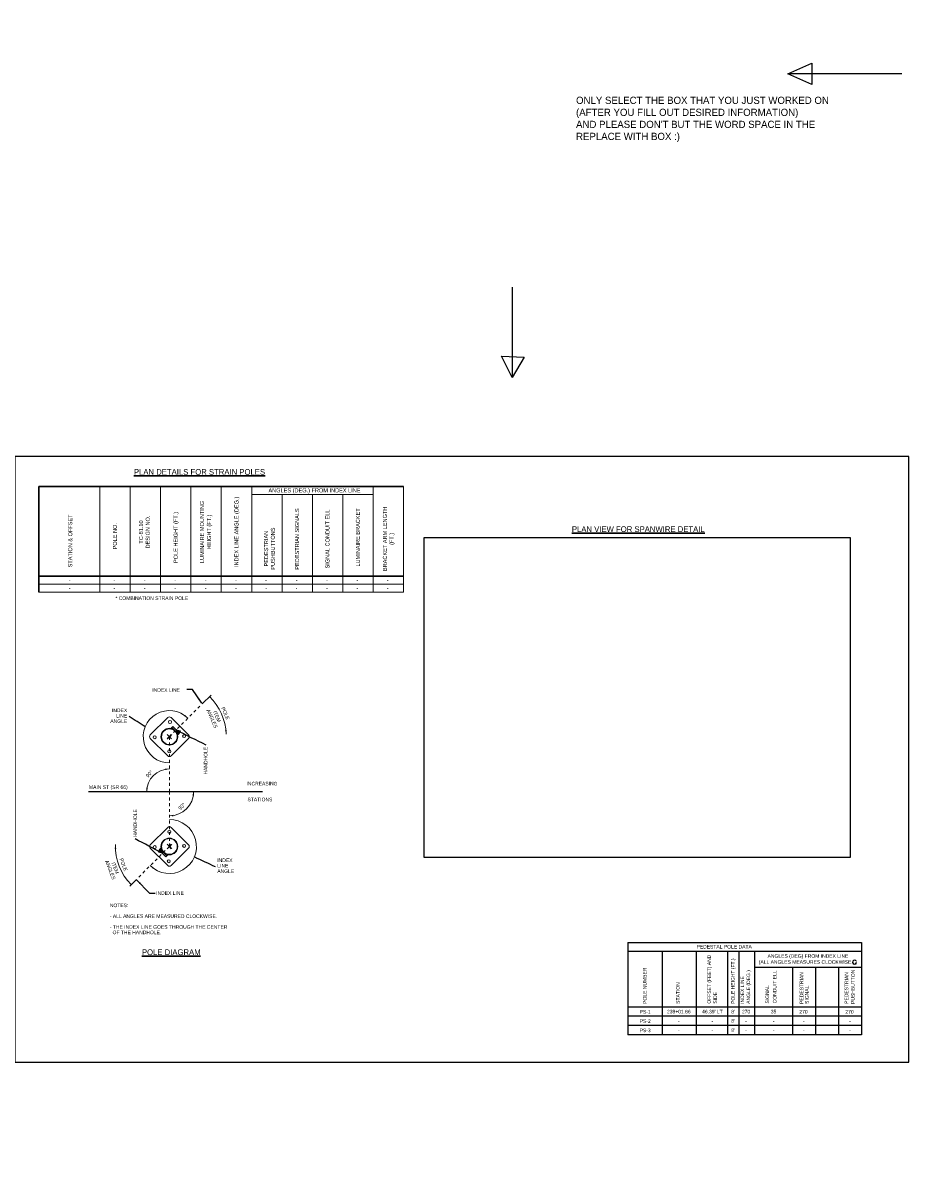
# Model space of a CAD drawing. Header units: feet. Extents: x -492 to 1495683, y -198 to 337262.
# Tile 20 of 38: x 63 to 95, y -116 to -76. Entities that reach past the tile are written whole.
import ezdxf
from ezdxf.enums import TextEntityAlignment as Align

# ---------------------------------------------------------------- set-up
doc = ezdxf.new("R2010")
doc.units = ezdxf.units.FT
doc.header["$MEASUREMENT"] = 0
doc.linetypes.add('DGN Style 4', pattern=[0.027369, 0.013684, -0.006842, 0, -0.006842])
for name, color, linetype in [('BORDER', 7, 'Continuous'), ('SH_Data', 7, 'Continuous'), ('SH_Text', 9, 'Continuous'), ('ST_Text', 9, 'Continuous'), ('TEXT', 7, 'Continuous'), ('TEXT-DED', 10, 'Continuous')]:
    doc.layers.add(name, color=color, linetype=linetype)
for name, color, linetype, plot in [('COLUMNS', 6, 'Continuous', False), ('SURVEY NOTES', 10, 'Continuous', False), ('VIEWPORT', 232, 'Continuous', False)]:
    doc.layers.add(name, color=color, linetype=linetype, plot=plot)
doc.styles.add('Slanted Normal (0.14) Font 31', font='ISO_FONTRIGHT.shx', dxfattribs={"height": 0.14})
doc.styles.add('Slanted-Normal', font='font31.shx', dxfattribs={"height": 0.14})
doc.styles.add('Slanted-Normal LS 0.50', font='ISO_FONTRIGHT.shx', dxfattribs={"height": 0.14})
doc.styles.get("Standard").update_dxf_attribs({"font": 'font31.shx'})
doc.styles.add('Style-ISO_FONTRIGHT', font='ISO_FONTRIGHT.shx')
doc.dimstyles.new('COEC', dxfattribs={"dimscale": 13.9, "dimtxt": 0.18, "dimasz": 0.18, "dimexe": 0.18, "dimexo": 0.0625, "dimgap": 0.09, "dimtad": 1, "dimzin": 0, "dimdsep": 46, "dimtxsty": 'Standard', "dimcen": 0.09, "dimclrd": 256, "dimclre": 256, "dimclrt": 256, "dimaunit": 1, "dimadec": 4, "dimazin": 0, "dimtfac": 1, "dimtofl": 0, "dimtmove": 0, "dimatfit": 3, "dimfxl": 1, "dimtolj": 1, "dimtzin": 0, "dimlwd": -1, "dimlwe": -1, "dimarcsym": 0})
doc.dimstyles.new('Dec-0  Slanted', dxfattribs={"dimtxt": 0.14, "dimasz": 0.14, "dimexe": 0.07, "dimexo": 0.07, "dimgap": 0.07, "dimtad": 1, "dimdec": 0, "dimzin": 3, "dimdsep": 46, "dimtxsty": 'Slanted-Normal', "dimblk": 'Dim1', "dimcen": 0, "dimclrd": 95, "dimclre": 95, "dimclrt": 7, "dimaunit": 1, "dimadec": 5, "dimazin": 3, "dimtfac": 1, "dimtdec": 0, "dimtmove": 1, "dimatfit": 0, "dimldrblk": 'Dim1', "dimfxl": 1, "dimtolj": 1, "dimtzin": 0, "dimlwd": -1, "dimlwe": -1, "dimarcsym": 0})
doc.dimstyles.get("Standard").update_dxf_attribs({"dimtxt": 0.18, "dimasz": 0.18, "dimexe": 0.18, "dimexo": 0.0625, "dimgap": 0.09, "dimtad": 0, "dimtih": 1, "dimtoh": 1, "dimdec": 4, "dimzin": 0, "dimdsep": 46, "dimtxsty": 'Standard', "dimcen": 0.09, "dimadec": 0, "dimazin": 0, "dimtfac": 1, "dimtdec": 4, "dimtofl": 0, "dimtmove": 0, "dimatfit": 3, "dimfxl": 1, "dimtolj": 1, "dimtzin": 0, "dimarcsym": 0})

# ---------------------------------------------------------------- blocks, each defined once
blk = doc.blocks.new('*D1099')
at = {"layer": 'Defpoints', "color": 0, "transparency": 16777216}
for p in [(87.614, -118.712), (88.795, -118.712), (90.277, -118.712), (88.476, -119.263), (88.795, -121.588)]:
    blk.add_point(p, dxfattribs=at)
at = {"layer": 'TEXT-DED', "color": 0, "lineweight": -2, "transparency": 16777216}
blk.add_arc((88.795, -118.712), 0.636, 191.2725, 258.7275, dxfattribs=at)
at = {"layer": 'TEXT-DED', "color": 0, "transparency": 16777216}
for points in [[(88.15, -118.839), (88.191, -118.834), (88.158, -118.712)], [(88.672, -119.315), (88.668, -119.357), (88.795, -119.348)]]:
    blk.add_solid(points, dxfattribs=at)
blk = doc.blocks.new('*U1401')
at = {"layer": 'SH_Text', "color": 9, "linetype": 'Continuous', "lineweight": 0}
blk.add_arc((1.61, 0.629), 1.87, 178.0146, 225.0022, dxfattribs=at)
at = {"layer": 'SH_Text', "color": 4, "linetype": 'Continuous', "lineweight": 0, "extrusion": (0, 0, -1)}
blk.add_solid([(0.287, 0.554), (0.26, 0.694), (0.231, 0.554)], dxfattribs=at)
blk = doc.blocks.new('*U1400')
at = {"layer": 'SH_Text', "color": 9, "linetype": 'Continuous', "lineweight": 0}
blk.add_line((0.379, -0.486), (0.146, -0.718), dxfattribs=at)
at = {"layer": 'SH_Text', "color": 4, "linetype": 'Continuous', "lineweight": 0}
blk.add_blockref('*U1401', (-0.092, 0.025), dxfattribs=at)
blk = doc.blocks.new('Dim1')
h = blk.add_hatch(color=4)
h.dxf.hatch_style = 1
h.paths.add_polyline_path([(0, 0), (-1, -0.2), (-1, 0.2)])
at = {"color": 4}
blk.add_lwpolyline([(0, 0), (-1, -0.2), (-1, 0.2), (0, 0)], dxfattribs=at)
blk = doc.blocks.new('TerminatorDot')
at = {"color": 0, "linetype": 'ByBlock', "lineweight": -2}
blk.add_line((0, 0), (-1, 0), dxfattribs=at)
at = {"color": 0, "linetype": 'ByBlock', "lineweight": -2, "const_width": 0.5}
blk.add_lwpolyline([(-0.0625, 0, 1), (0.0625, 0, 1)], format="xyb", close=True, dxfattribs=at)

msp = doc.modelspace()

# ---------------------------------------------------------------- hatches: boundary and pattern name
at = {"layer": 'SH_Text', "linetype": 'Continuous', "lineweight": 0}
h = msp.add_hatch(color=1, dxfattribs=at)
edge = h.paths.add_edge_path()
edge.add_arc((67.65298, -100.68809), 0.02083, 0, 360)
h = msp.add_hatch(color=1, dxfattribs=at)
edge = h.paths.add_edge_path()
edge.add_arc((69.35601, -105.20097), 0.02083, 0, 360)

# ---------------------------------------------------------------- linework, layer by layer
at = {"layer": 'SH_Data', "color": 2, "linetype": 'DGN Style 4', "lineweight": 0}
for p, q in [((68.49043, -101.03496), (69.58001, -99.94529)), ((68.49043, -102.93871), (68.49043, -101.03496)), ((68.49043, -104.84246), (68.49043, -102.93871)), ((68.49043, -104.84246), (67.40085, -105.93212))]:
    msp.add_line(p, q, dxfattribs=at)
at = {"layer": 'SH_Data', "color": 2, "linetype": 'Continuous', "lineweight": 0}
for p, q in [((68.43151, -100.37196), (67.82743, -100.97604)), ((68.60826, -100.68146), (68.54185, -100.74787)), ((69.15343, -100.97604), (68.54935, -100.37196)), ((68.81451, -100.94662), (68.57885, -100.71087)), ((68.84401, -100.91712), (68.60826, -100.68146)), ((68.43151, -101.69787), (67.82743, -101.09387)), ((69.15343, -101.09387), (68.54935, -101.69787)), ((68.84401, -100.91712), (68.77751, -100.98362)), ((67.82743, -104.78354), (68.43151, -104.17954)), ((68.54935, -104.17954), (69.15343, -104.78354)), ((67.82743, -104.90137), (68.43151, -105.50546)), ((68.13685, -104.96029), (68.20335, -104.89379)), ((68.13685, -104.96029), (68.3726, -105.19596)), ((68.16635, -104.93079), (68.40201, -105.16654)), ((68.3726, -105.19596), (68.43901, -105.12954)), ((68.54935, -105.50546), (69.15343, -104.90137))]:
    msp.add_line(p, q, dxfattribs=at)
at = {"layer": 'SH_Data', "lineweight": 30}
for p, q in [((68.49043, -101.03496), (68.41386, -100.95838)), ((68.49043, -101.03496), (68.41386, -101.11153)), ((68.567, -100.95838), (68.49043, -101.03496)), ((68.567, -101.11153), (68.49043, -101.03496)), ((68.49043, -104.84246), (68.41386, -104.76588)), ((68.567, -104.76588), (68.49043, -104.84246)), ((68.49043, -104.84246), (68.41386, -104.91903)), ((68.567, -104.91903), (68.49043, -104.84246))]:
    msp.add_line(p, q, dxfattribs=at)
at = {"layer": 'SH_Data', "color": 7, "linetype": 'Continuous', "ltscale": 0.2}
msp.add_line((65.68941, -102.93871), (71.7166, -102.93871), dxfattribs=at)
at = {"layer": 'SH_Data', "color": 3}
for p, q in [((84.38766, -108.17296), (92.48741, -108.17296)), ((84.38766, -108.17296), (84.38766, -111.37316)), ((92.48741, -108.17296), (92.48741, -111.37316)), ((84.38766, -108.47083), (92.48741, -108.47083)), ((85.58099, -108.47083), (85.58099, -111.37316)), ((86.75494, -108.47083), (86.75494, -111.37316)), ((87.84204, -108.47083), (87.84204, -111.37316)), ((88.23357, -108.47083), (88.23357, -111.37316)), ((88.77509, -108.47083), (88.77509, -111.37316)), ((88.77509, -109.02716), (92.48741, -109.02716)), ((90.09253, -109.02716), (90.09253, -111.37316)), ((90.89083, -109.02716), (90.89083, -111.37316)), ((91.68913, -109.02716), (91.68913, -111.37316)), ((84.38766, -110.40714), (92.48741, -110.40714))]:
    msp.add_line(p, q, dxfattribs=at)
msp.add_lwpolyline([(92.48741, -111.37316), (87.75777, -111.37316), (84.38766, -111.37316)], dxfattribs=at)
at = {"layer": 'SH_Data', "color": 2, "linetype": 'Continuous', "lineweight": 0}
for centre, radius in [((68.49047, -101.03501), 0.29167), ((68.51062, -100.52496), 0.05208), ((67.98041, -101.05517), 0.05208), ((68.49047, -101.03501), 0.27175), ((69.00053, -101.01474), 0.05208), ((68.49043, -101.54308), 0.05208), ((68.49043, -104.33665), 0.05208), ((68.49039, -104.8424), 0.29167), ((68.49039, -104.8424), 0.27175), ((69.00045, -104.82225), 0.05208), ((67.98033, -104.86267), 0.05208), ((68.47024, -105.35246), 0.05208)]:
    msp.add_circle(centre, radius, dxfattribs=at)
for centre, start, end in [((68.49047, -100.43086), 45, 135), ((67.88638, -101.03496), 135, 225), ((69.09456, -101.03496), 315, 45), ((68.49047, -101.63905), 225, 315), ((68.49039, -104.23837), 45, 135), ((67.8863, -104.84246), 135, 225), ((69.09448, -104.84246), 315, 45), ((68.49039, -105.44655), 225, 315)]:
    msp.add_arc(centre, 0.0833, start, end, dxfattribs=at)
at = {"layer": 'SH_Data', "lineweight": 30}
msp.add_point((68.49043, -104.84246), dxfattribs=at)
at = {"layer": 'SH_Text', "color": 9, "linetype": 'Continuous', "lineweight": 0}
msp.add_line((69.62951, -99.89579), (69.9341, -99.59117), dxfattribs=at)
for centre, radius, start, end in [((68.49043, -101.03496), 1.97174, 2.694296, 45.002191), ((68.49043, -101.03496), 0.90644, 45.002191, 270), ((68.49043, -102.93871), 0.78681, 90, 180), ((68.49043, -102.93871), 0.84138, 270, 0), ((68.49043, -104.84246), 0.9369, 225.002191, 90)]:
    msp.add_arc(centre, radius, start, end, dxfattribs=at)
at = {"layer": 'SH_Text', "color": 4, "linetype": 'Continuous', "lineweight": 0}
for points in [[(69.04322, -100.28166), (69.13136, -100.39398), (69.0068, -100.3242)], [(70.47635, -100.80044), (70.45999, -100.94227), (70.42054, -100.80506)], [(69.29226, -103.07589), (69.33181, -102.93871), (69.34807, -103.08055)], [(71.57629, -102.91231), (71.7166, -102.93871), (71.57693, -102.96831)], [(68.63227, -103.79635), (68.49043, -103.78009), (68.62761, -103.74054)]]:
    msp.add_solid(points, dxfattribs=at)
at = {"layer": 'SH_Text', "color": 4, "linetype": 'Continuous', "lineweight": 0, "extrusion": (0, 0, -1)}
for points in [[(-68.34849, -102.13646), (-68.49043, -102.15189), (-68.35348, -102.19224)], [(-67.74396, -102.80175), (-67.70362, -102.93871), (-67.68818, -102.79677)], [(-67.91582, -105.61751), (-67.82797, -105.50497), (-67.95235, -105.57506)]]:
    msp.add_solid(points, dxfattribs=at)
at = {"layer": 'ST_Text', "linetype": 'Continuous', "lineweight": 30}
for p, q in [((63.96648, -92.35437), (69.23707, -92.35437)), ((63.96648, -92.35437), (63.96648, -96.02732)), ((69.23707, -92.35437), (75.55766, -92.35437)), ((75.55766, -92.35437), (76.60766, -92.35437)), ((63.96648, -95.46732), (69.23707, -95.46732)), ((69.23707, -95.46732), (75.55766, -95.46732)), ((75.55766, -95.46732), (76.60766, -95.46732))]:
    msp.add_line(p, q, dxfattribs=at)
at = {"layer": 'ST_Text', "linetype": 'Continuous', "lineweight": 0}
for p, q in [((66.07471, -92.35437), (66.07471, -96.02732)), ((67.12883, -92.35437), (67.12883, -96.02732)), ((68.18295, -92.35437), (68.18295, -96.02732)), ((69.23707, -92.35437), (69.23707, -96.02732)), ((70.29119, -92.35437), (70.29119, -96.02732)), ((71.3453, -92.35437), (71.3453, -96.02732)), ((71.3453, -92.63438), (75.55766, -92.63438)), ((72.39942, -92.63438), (72.39942, -96.02732)), ((73.45354, -92.63438), (73.45354, -96.02732)), ((74.50766, -92.63438), (74.50766, -96.02732)), ((75.55766, -92.35437), (75.55766, -96.02732)), ((76.60766, -92.35437), (76.60766, -96.02732)), ((63.96648, -95.74732), (69.23707, -95.74732)), ((69.23707, -95.74732), (75.55766, -95.74732)), ((75.55766, -95.74732), (76.60766, -95.74732)), ((63.96648, -96.02732), (69.23707, -96.02732)), ((69.23707, -96.02732), (75.55766, -96.02732)), ((75.55766, -96.02732), (76.60766, -96.02732))]:
    msp.add_line(p, q, dxfattribs=at)
at = {"layer": 'SURVEY NOTES', "flags": 128}
for points in [[(93.8893, -78.04836), (89.92935, -78.04836), (90.771, -77.68483), (90.771, -78.42571), (89.92935, -78.04836)], [(80.37219, -85.44531), (80.37219, -88.5782), (80.00503, -87.84437), (80.79584, -87.8726), (80.37219, -88.5782)]]:
    msp.add_lwpolyline(points, dxfattribs=at)
at = {"layer": 'TEXT-DED', "const_width": 0.01}
msp.add_lwpolyline([(92.28643, -108.77612), (92.29333, -108.80924), (92.26434, -108.812)], dxfattribs=at)
at = {"layer": 'TEXT-DED'}
for points in [[(91.74929, -110.72915), (87.75777, -110.72915), (84.38766, -110.72915)], [(92.48741, -110.72915), (87.75777, -110.72915), (84.38766, -110.72915)], [(91.74929, -111.05116), (87.75777, -111.05116), (84.38766, -111.05116)], [(92.48741, -111.05116), (87.75777, -111.05116), (84.38766, -111.05116)], [(91.74929, -111.37316), (87.75777, -111.37316), (84.38766, -111.37316)]]:
    msp.add_lwpolyline(points, dxfattribs=at)
msp.add_arc((92.24618, -108.85331), 0.06455, 43.067894, 337.333471, dxfattribs=at)
at = {"layer": 'VIEWPORT'}
msp.add_lwpolyline([(77.31717, -105.21746), (92.10219, -105.21746), (92.10219, -94.14144), (77.31717, -94.14144)], close=True, dxfattribs=at)

# ---------------------------------------------------------------- block references
at = {"layer": 'SH_Text', "color": 4, "linetype": 'Continuous', "lineweight": 0}
msp.add_blockref('*U1400', (66.97254, -105.49604), dxfattribs=at)

# ---------------------------------------------------------------- texts
at = {"layer": 'SH_Text', "lineweight": 30, "style": 'Style-ISO_FONTRIGHT'}
for s, p in [('%%UPLAN DETAILS FOR STRAIN POLES', (67.26073, -91.75437)), ('%%UPLAN VIEW FOR SPANWIRE DETAIL', (82.44605, -93.73899))]:
    msp.add_text(s, height=0.2, dxfattribs=at).set_placement(p, align=Align.TOP_LEFT)
at = {"layer": 'SH_Text', "style": 'Slanted-Normal LS 0.50'}
for p in [(67.8967, -99.41589), (68.03087, -106.45721)]:
    msp.add_text('INDEX LINE', height=0.125, dxfattribs=at).set_placement(p, align=Align.MIDDLE_LEFT)
at = {"layer": 'SH_Text', "color": 7, "linetype": 'Continuous', "style": 'Slanted-Normal LS 0.50'}
for s, rotation, p in [('POLE', 293.848244, (70.43341, -100.22426)), ('90°', 45, (67.79462, -102.3238)), ('90°', 45, (68.92152, -103.45094))]:
    msp.add_text(s, height=0.125, rotation=rotation, dxfattribs=at).set_placement(p, align=Align.MIDDLE_CENTER)
at = {"layer": 'SH_Text', "style": 'Slanted-Normal LS 0.50'}
for s, p in [('MAIN ST (SR 66)', (65.70117, -102.84583)), ('INCREASING', (71.16609, -102.72505)), ('STATIONS', (71.19934, -103.27447))]:
    msp.add_text(s, height=0.125, dxfattribs=at).set_placement(p)
at = {"layer": 'SH_Text', "char_height": 0.125, "line_spacing_factor": 0.9, "style": 'Slanted-Normal LS 0.50', "bg_fill": 3, "box_fill_scale": 1.25, "bg_fill_color": 7, "bg_fill_transparency": 0}
for insert, attachment_point in [((67.02725, -100.05871), 3), ((70.15171, -105.25815), 1)]:
    msp.add_mtext('INDEX \\PLINE \\PANGLE', dxfattribs=dict(at, insert=insert, attachment_point=attachment_point))
at = {"layer": 'SH_Text', "char_height": 0.125, "rotation": 90, "line_spacing_factor": 0.9, "style": 'Slanted-Normal LS 0.50', "bg_fill": 3, "box_fill_scale": 1.25, "bg_fill_color": 7, "bg_fill_transparency": 0}
for insert, attachment_point in [((69.68338, -101.38754), 3), ((67.30435, -104.51005), 4)]:
    msp.add_mtext('HANDHOLE', dxfattribs=dict(at, insert=insert, attachment_point=attachment_point))
at = {"layer": 'SH_Text', "linetype": 'Continuous', "insert": (66.42454, -106.82068), "char_height": 0.125, "attachment_point": 1, "line_spacing_factor": 0.9, "style": 'Slanted-Normal LS 0.50', "bg_fill": 3, "box_fill_scale": 1.25, "bg_fill_color": 7, "bg_fill_transparency": 0}
msp.add_mtext('NOTES:\\P\\P- ALL ANGLES ARE MEASURED CLOCKWISE.\\P\\P- THE INDEX LINE GOES THROUGH THE CENTER\\P  OF THE HANDHOLE.', dxfattribs=at)
at = {"layer": 'SH_Text', "linetype": 'Continuous', "lineweight": 30, "insert": (67.53788, -108.20303), "char_height": 0.2, "attachment_point": 1, "line_spacing_factor": 0.61604, "style": 'Slanted Normal (0.14) Font 31'}
msp.add_mtext('\\P\\LPOLE DIAGRAM', dxfattribs=at)
at = {"layer": 'ST_Text', "style": 'Style-ISO_FONTRIGHT'}
for s, p in [('ANGLES (DEG.) FROM INDEX LINE', (73.52189, -92.49438)), ('-', (71.84529, -95.60732)), ('-', (72.8994, -95.60732)), ('-', (75.00764, -95.60732)), ('-', (76.05764, -95.60732))]:
    msp.add_text(s, height=0.14, dxfattribs=at).set_placement(p, align=Align.MIDDLE_CENTER)
for s, p in [('INDEX LINE ANGLE (DEG.)', (70.81671, -93.93064)), ('STATION & OFFSET', (65.05273, -94.24575)), ('POLE HEIGHT (FT.)', (68.71001, -94.12669)), ('PEDESTRIAN SIGNALS', (72.91825, -94.18066)), ('SIGNAL CONDUIT ELL', (73.97236, -94.18066)), ('LUMINAIRE BRACKET', (75.02648, -94.12667)), ('POLE NO.', (66.60177, -94.0851))]:
    msp.add_text(s, height=0.14, rotation=90, dxfattribs=at).set_placement(p, align=Align.MIDDLE_CENTER)
at = {"layer": 'ST_Text', "insert": (69.76413, -93.93418), "char_height": 0.14, "attachment_point": 5, "rotation": 90, "line_spacing_factor": 1.05, "style": 'Style-ISO_FONTRIGHT'}
msp.add_mtext('LUMINAIRE MOUNTING\\PHEIGHT (FT.)', dxfattribs=at)
at = {"layer": 'ST_Text', "char_height": 0.14, "attachment_point": 2, "rotation": 90, "style": 'Style-ISO_FONTRIGHT'}
for s, insert, width in [('TC-81.10\\PDESIGN NO.', (67.43681, -93.93821), 1.3366162), ('BRACKET ARM LENGTH (FT.)', (75.89273, -94.17502), 2.352987), ('PEDESTRIAN PUSHBUTTONS', (71.77543, -94.51387), 0.14)]:
    msp.add_mtext(s, dxfattribs=dict(at, insert=insert, width=width))
at = {"layer": 'SURVEY NOTES', "insert": (82.59069, -78.84391), "char_height": 0.25, "attachment_point": 1}
msp.add_mtext_dynamic_manual_height_columns("ONLY SELECT THE BOX THAT YOU JUST WORKED ON (AFTER YOU FILL OUT DESIRED INFORMATION)\\PAND PLEASE DON'T BUT THE WORD SPACE IN THE REPLACE WITH BOX :)", width=9.2650126, gutter_width=12.5, heights=[0], dxfattribs=at)
at = {"layer": 'TEXT', "style": 'Style-ISO_FONTRIGHT'}
for p in [(65.03564, -95.60732), (65.03564, -95.88732), (66.58293, -95.60732), (66.58293, -95.88732), (67.63705, -95.60732), (67.63705, -95.88732), (68.69117, -95.60732), (68.69117, -95.88732), (69.74529, -95.60732), (69.74529, -95.88732), (70.7994, -95.60732), (70.7994, -95.88732), (71.84529, -95.88732), (72.8994, -95.88732), (73.95352, -95.60732), (73.95352, -95.88732), (75.00764, -95.88732), (76.05764, -95.88732)]:
    msp.add_text('-', height=0.125, dxfattribs=at).set_placement(p, align=Align.MIDDLE_CENTER)
msp.add_text('* COMBINATION STRAIN POLE', height=0.125, dxfattribs=at).set_placement((66.6189, -96.23187), align=Align.MIDDLE_LEFT)
at = {"layer": 'TEXT-DED', "style": 'Slanted-Normal'}
for s, p in [('239+01.66', (86.15413, -110.56815)), ("46.39' LT", (87.3189, -110.56815)), ("8'", (88.0378, -110.56815)), ('270', (88.48745, -110.56815)), ('35', (89.44144, -110.56815)), ('-', (86.15413, -110.89015)), ('-', (87.3189, -110.89015)), ("8'", (88.0378, -110.89015)), ("8'", (88.0378, -111.21216)), ('-', (88.48745, -110.89015)), ('-', (89.44144, -110.89015)), ('-', (90.49168, -110.89015)), ('-', (92.08827, -110.89015)), ('-', (86.15413, -111.21216)), ('-', (87.3189, -111.21216)), ('-', (88.48745, -111.21216)), ('-', (89.44144, -111.21216)), ('-', (90.49168, -111.21216)), ('-', (92.08827, -111.21216))]:
    msp.add_text(s, height=0.125, dxfattribs=at).set_placement(p, align=Align.MIDDLE_CENTER)
at = {"layer": 'TEXT-DED', "char_height": 0.125, "attachment_point": 1, "style": 'Slanted-Normal'}
for s, insert, width in [('PEDESTAL POLE DATA', (86.76782, -108.25501), 4.7594813), ('\\pxqc;ANGLES (DEG) FROM INDEX LINE\\P(ALL ANGLES MEASURES CLOCKWISE   )', (88.25306, -108.57661), 4.7594813), ('\\pxqc;PS-1', (84.75991, -110.51183), 0.4552158), ('\\pxqc;PS-2', (84.75991, -110.83384), 0.4552158), ('\\pxqc;PS-3', (84.75991, -111.15584), 0.4552158)]:
    msp.add_mtext(s, dxfattribs=dict(at, insert=insert, width=width))
at = {"layer": 'TEXT-DED', "char_height": 0.125, "attachment_point": 1, "rotation": 90, "style": 'Slanted-Normal'}
for s, insert, width in [('OFFSET (FEET) AND SIDE', (87.14233, -110.292), 1.7512762), ('POLE NUMBER', (84.91382, -110.2993), 1.7512762), ('{\\W0.9;POLE HEIGHT (FT.)}', (87.96844, -110.2993), 2.028002), ('INDEX LINE\\PANGLE (DEG.)', (88.29468, -110.2993), 1.9596012), ('CONDUIT ELL', (89.41619, -110.28239), 1.1977375), ('PEDESTRIAN', (90.34755, -110.30102), 1.7034835), ('{\\W0.9;PEDESTRIAN}', (91.90438, -110.29704), 1.7034835), ('{\\W0.9;PUSHBUTTON}', (92.12862, -110.30102), 1.7034835), ('STATION', (86.06143, -110.2993), 1.7512762), ('SIGNAL', (89.15818, -110.2886), 1.7034835), ('SIGNAL', (90.53202, -110.30102), 1.7034835)]:
    msp.add_mtext(s, dxfattribs=dict(at, insert=insert, width=width))
at = {"layer": 'TEXT-DED', "char_height": 0.125, "attachment_point": 5, "style": 'Slanted-Normal'}
for insert in [(90.4773, -110.57442), (92.0739, -110.57442)]:
    msp.add_mtext_dynamic_manual_height_columns('{\\W0.9;270}', width=1.4285832, gutter_width=12.5, heights=[0], dxfattribs=dict(at, insert=insert))

# ---------------------------------------------------------------- dimensions: what is measured, and where the dimension line sits
at = {"layer": 'TEXT-DED'}
dim = msp.add_angular_dim_2l(base=(88.47639, -119.26324), line1=((88.79457, -121.58803), (88.79457, -118.71212)), line2=((90.2774, -118.71212), (87.61361, -118.71212)), text=' ', dimstyle='Standard', override={"dimscale": 1, "dimasz": 0.125, "dimlfac": 1}, dxfattribs=at)
dim.commit()
dim.dimension.update_dxf_attribs({"geometry": '*D1099', "text_midpoint": (146.8941, -21.76959)})

# ---------------------------------------------------------------- leaders
at = {"layer": 'BORDER'}
for points in [[(69.61222, -99.87051), (69.29455, -99.40229), (69.0997, -99.40229)], [(67.35291, -105.9962), (67.79712, -106.46442), (67.99197, -106.46442)]]:
    msp.add_leader(points, dimstyle='COEC', override={"dimscale": 1}, dxfattribs=at)

# ---------------------------------------------------------------- next in the draw order: texts
at = {"layer": 'SH_Text', "color": 7, "linetype": 'Continuous', "insert": (66.52743, -105.61926), "char_height": 0.125, "attachment_point": 5, "rotation": 291.508374, "line_spacing_factor": 0.9, "style": 'Slanted-Normal LS 0.50', "bg_fill": 3, "box_fill_scale": 1.25, "bg_fill_color": 7, "bg_fill_transparency": 0}
msp.add_mtext('ITEM\\PANGLES', dxfattribs=at)

# ---------------------------------------------------------------- next in the draw order: leaders
at = {"layer": 'SH_Text', "color": 9, "linetype": 'Continuous', "lineweight": 0, "path_type": 1}
for points, override in [([(67.65298, -100.68809), (67.09725, -100.33871)], {"dimscale": 1, "dimasz": 0.056, "dimtad": 0, "dimclrd": 0, "dimldrblk": 'TerminatorDot', "dimlwd": 65534}), ([(68.72614, -100.79929), (69.75338, -101.31754)], {"dimscale": 1, "dimtad": 0, "dimclrd": 0, "dimlwd": 65534}), ([(68.25475, -105.07815), (67.30435, -104.58005)], {"dimscale": 1, "dimtad": 0, "dimclrd": 0, "dimlwd": 65534}), ([(69.35601, -105.20097), (70.08171, -105.53815)], {"dimscale": 1, "dimasz": 0.056, "dimtad": 0, "dimclrd": 0, "dimldrblk": 'TerminatorDot', "dimlwd": 65534})]:
    msp.add_leader(points, dimstyle='Dec-0  Slanted', override=override, dxfattribs=at)

# ---------------------------------------------------------------- next in the draw order: texts
at = {"layer": 'SH_Text', "color": 7, "linetype": 'Continuous', "style": 'Slanted-Normal LS 0.50'}
msp.add_text('POLE', height=0.125, rotation=291.508374, dxfattribs=at).set_placement((66.89993, -105.47059), align=Align.MIDDLE_CENTER)
at = {"layer": 'SH_Text', "color": 7, "linetype": 'Continuous', "insert": (70.05526, -100.3723), "char_height": 0.125, "attachment_point": 5, "rotation": 293.848244, "line_spacing_factor": 0.9, "style": 'Slanted-Normal LS 0.50', "bg_fill": 3, "box_fill_scale": 1.25, "bg_fill_color": 7, "bg_fill_transparency": 0}
msp.add_mtext('ITEM\\PANGLES', dxfattribs=at)

# ---------------------------------------------------------------- next in the draw order: linework, layer by layer
at = {"layer": 'COLUMNS', "flags": 128}
msp.add_lwpolyline([(63.13569, -91.31895), (63.13569, -112.31895), (94.13569, -112.31895), (94.13569, -91.31895)], close=True, dxfattribs=at)

doc.saveas('drawing.dxf')
